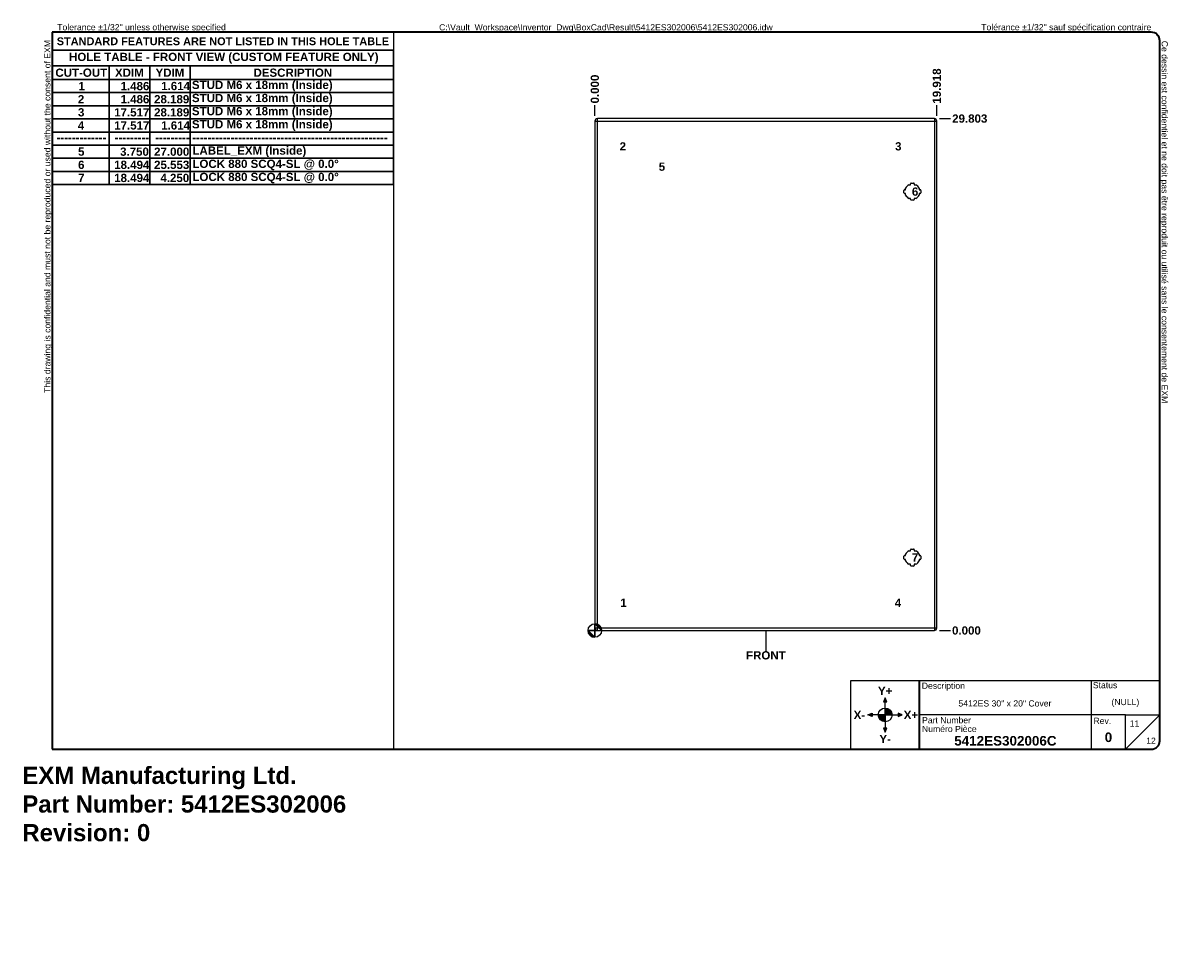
# Model space of a CAD drawing. Header units: inches. Extents: x 0 to 66.8, y -11 to 43.3.
import ezdxf

# ---------------------------------------------------------------- set-up
doc = ezdxf.new("R2010")
doc.units = ezdxf.units.IN
doc.header["$LTSCALE"] = 4
doc.header["$MEASUREMENT"] = 0
doc.layers.get('0').update_dxf_attribs({"lineweight": 25})
for name, color, linetype, lineweight in [('Dimensions(ANSI)', 7, 'Continuous', 25), ('Sketch Geometry(ANSI)', 7, 'Continuous', 25), ('Symbols(ANSI)', 7, 'Continuous', 25), ('Visible Edges(ANSI)', 7, 'Continuous', 25), ('Visible Tangent Edges(ANSI)', 7, 'Continuous', 25)]:
    doc.layers.add(name, color=color, linetype=linetype, lineweight=lineweight)
doc.layers.add('Hatch', color=179, linetype='Continuous', lineweight=9, true_color=0x1e1e47)
doc.styles.add('Current-ANSI', font='arial.ttf')
doc.styles.add('Dimension-ANSI', font='arialbd.ttf')
doc.styles.get("Standard").update_dxf_attribs({"font": 'arialbd.ttf'})
doc.styles.add('Text Style44', font='arialbd.ttf')
doc.dimstyles.new('INCH-ANSI', dxfattribs={"dimscale": 4, "dimtxt": 0.12, "dimasz": 0.098425, "dimexe": 0.04, "dimexo": 0.04, "dimgap": 0.031496, "dimtad": 0, "dimtih": 1, "dimtoh": 1, "dimdec": 3, "dimzin": 0, "dimdsep": 46, "dimtxsty": 'Dimension-ANSI', "dimcen": 0.09, "dimdle": 0.312, "dimclrd": 179, "dimclre": 179, "dimclrt": 7, "dimadec": 1, "dimazin": 0, "dimtfac": 1, "dimtdec": 3, "dimtofl": 0, "dimtmove": 0, "dimatfit": 3, "dimfxl": 1, "dimtolj": 1, "dimtzin": 4, "dimlwd": 25, "dimlwe": 25, "dimarcsym": 0})
doc.dimstyles.new('INCH-ANSI-VERTICAL', dxfattribs={"dimscale": 4, "dimtxt": 0.12, "dimasz": 0.098425, "dimexe": 0.04, "dimexo": 0.04, "dimgap": 0.031496, "dimtad": 0, "dimtih": 1, "dimtoh": 1, "dimdec": 3, "dimzin": 0, "dimdsep": 46, "dimtxsty": 'Dimension-ANSI', "dimcen": 0.09, "dimdle": 0.312, "dimclrd": 179, "dimclre": 179, "dimclrt": 7, "dimadec": 1, "dimazin": 0, "dimtfac": 1, "dimtdec": 3, "dimtofl": 0, "dimtmove": 0, "dimatfit": 3, "dimfxl": 1, "dimtolj": 1, "dimtzin": 4, "dimlwd": 25, "dimlwe": 25, "dimarcsym": 0})

# ---------------------------------------------------------------- blocks, each defined once
blk = doc.blocks.new('Borders EXM - B (Inch) - B')
at = {"layer": 'Sketch Geometry(ANSI)', "linetype": 'Continuous', "lineweight": 35}
for p, q in [((16.438, 10.692), (0.437, 10.692)), ((0.437, 10.692), (0.437, 0.255)), ((16.562, 0.38), (16.562, 10.567)), ((0.437, 0.255), (16.438, 0.255))]:
    blk.add_line(p, q, dxfattribs=at)
at = {"layer": 'Sketch Geometry(ANSI)'}
for p, q in [((5.406, 10.692), (5.406, 0.255)), ((0.437, 10.428), (5.406, 10.428))]:
    blk.add_line(p, q, dxfattribs=at)
at = {"layer": 'Sketch Geometry(ANSI)', "linetype": 'Continuous', "lineweight": 35}
for centre, start, end in [((16.438, 10.567), 0, 90), ((16.438, 0.38), 270, 0)]:
    blk.add_arc(centre, 0.125, start, end, dxfattribs=at)
at = {"layer": 'Symbols(ANSI)', "color": 7, "char_height": 0.09, "attachment_point": 7, "style": 'Current-ANSI'}
for s, insert, rotation in [('This drawing is confidential and must not be reproduced or used without the consent of EXM', (0.437, 5.442), 90), ('Ce dessin est confidentiel et ne doit pas être reproduit ou utilisé sans le consentement de EXM', (16.562, 10.567), 270)]:
    blk.add_mtext(s, dxfattribs=dict(at, insert=insert, rotation=rotation))
for s, insert in [('Tolerance ±1/32" unless otherwise specified', (0.509, 10.692)), ('Tolérance ±1/32" sauf spécification contraire', (13.963, 10.692))]:
    blk.add_mtext(s, dxfattribs=dict(at, insert=insert))
at = {"layer": 'Symbols(ANSI)', "color": 7, "insert": (2.921, 10.559), "char_height": 0.114, "width": 4.96908, "attachment_point": 5, "style": 'Dimension-ANSI'}
blk.add_mtext('\\fArial|b1|i0;{\\H0.1140;STANDARD FEATURES ARE NOT LISTED IN THIS HOLE TABLE}', dxfattribs=at)
at = {"layer": 'Symbols(ANSI)', "color": 7, "style": 'Current-ANSI'}
blk.add_attdef('FILENAME_AND_PATH_001', (6.069, 10.718), '', height=0.09, dxfattribs=at)
blk = doc.blocks.new('Title Blocks EXM-2 - ANSI B')
at = {"layer": 'Hatch'}
for points in [[(12.725, 0.94), (12.75, 0.94), (12.75, 1)], [(12.775, 0.94), (12.75, 1), (12.75, 0.94)], [(12.56, 0.75), (12.56, 0.775), (12.5, 0.75)], [(12.56, 0.75), (12.5, 0.75), (12.56, 0.725)], [(12.94, 0.75), (13, 0.75), (12.94, 0.775)], [(12.94, 0.75), (12.94, 0.725), (13, 0.75)], [(12.75, 0.56), (12.725, 0.56), (12.75, 0.5)], [(12.75, 0.56), (12.75, 0.5), (12.775, 0.56)]]:
    blk.add_hatch(color=7, dxfattribs=at).paths.add_polyline_path(points)
h = blk.add_hatch(color=7, dxfattribs=at)
edge = h.paths.add_edge_path()
edge.add_line((12.75, 0.85), (12.75, 0.75))
edge.add_line((12.75, 0.75), (12.85, 0.75))
edge.add_arc((12.75, 0.75), 0.1, 0, 90)
h = blk.add_hatch(color=7, dxfattribs=at)
edge = h.paths.add_edge_path()
edge.add_line((12.75, 0.65), (12.75, 0.75))
edge.add_line((12.75, 0.75), (12.65, 0.75))
edge.add_arc((12.75, 0.75), 0.1, 180, 270)
at = {"layer": 'Sketch Geometry(ANSI)'}
for p, q in [((12.249, 1.25), (16.749, 1.25)), ((12.249, 0.25), (12.249, 1.25)), ((15.749, 1.25), (15.749, 0.75)), ((16.749, 1.25), (16.749, 0.375)), ((12.75, 1), (12.725, 0.94)), ((12.725, 0.94), (12.775, 0.94)), ((12.75, 0.85), (12.75, 1)), ((12.775, 0.94), (12.75, 1)), ((12.75, 0.75), (12.75, 0.85)), ((12.5, 0.75), (12.56, 0.775)), ((12.65, 0.75), (12.5, 0.75)), ((12.56, 0.725), (12.5, 0.75)), ((12.56, 0.775), (12.56, 0.725)), ((12.75, 0.75), (12.65, 0.75)), ((12.75, 0.75), (12.85, 0.75)), ((12.75, 0.75), (12.75, 0.65)), ((12.85, 0.75), (13, 0.75)), ((13, 0.75), (12.94, 0.775)), ((12.94, 0.775), (12.94, 0.725)), ((12.94, 0.725), (13, 0.75)), ((15.749, 0.75), (13.249, 0.75)), ((16.249, 0.75), (15.749, 0.75)), ((15.749, 0.75), (15.749, 0.25)), ((16.249, 0.25), (16.249, 0.75)), ((16.249, 0.75), (16.749, 0.75)), ((16.249, 0.25), (16.749, 0.75)), ((12.775, 0.56), (12.725, 0.56)), ((12.725, 0.56), (12.75, 0.5)), ((12.75, 0.65), (12.75, 0.5)), ((12.75, 0.5), (12.775, 0.56)), ((13.249, 0.25), (12.249, 0.25)), ((16.624, 0.25), (13.249, 0.25))]:
    blk.add_line(p, q, dxfattribs=at)
at = {"layer": 'Sketch Geometry(ANSI)', "linetype": 'Continuous', "lineweight": 35}
blk.add_line((13.249, 0.25), (13.249, 1.25), dxfattribs=at)
at = {"layer": 'Sketch Geometry(ANSI)'}
blk.add_circle((12.75, 0.75), 0.1, dxfattribs=at)
blk.add_arc((16.624, 0.375), 0.125, 270, 0, dxfattribs=at)
at = {"layer": 'Symbols(ANSI)', "color": 7}
for s, insert, char_height, attachment_point, style in [('Description', (13.283, 1.103), 0.09, 7, 'Current-ANSI'), ('Status', (15.774, 1.137), 0.09, 7, 'Current-ANSI'), ('\\fArial|b1|i0;Y+', (12.75, 1.1), 0.12, 5, 'Dimension-ANSI'), ('\\fArial|b1|i0;X-', (12.375, 0.75), 0.12, 5, 'Dimension-ANSI'), ('\\fArial|b1|i0;X+', (13.125, 0.75), 0.12, 5, 'Dimension-ANSI'), ('Part Number', (13.287, 0.627), 0.09, 7, 'Current-ANSI'), ('Numéro Pièce', (13.286, 0.5), 0.09, 7, 'Current-ANSI'), ('\\fArial|b1|i0;Y-', (12.75, 0.4), 0.12, 5, 'Dimension-ANSI')]:
    blk.add_mtext(s, dxfattribs=dict(at, insert=insert, char_height=char_height, attachment_point=attachment_point, style=style))
at = {"layer": 'Symbols(ANSI)', "color": 7, "insert": (15.783, 0.618), "char_height": 0.09, "width": 0.25854, "attachment_point": 7, "style": 'Current-ANSI'}
blk.add_mtext('Rev.', dxfattribs=at)
at = {"layer": 'Symbols(ANSI)', "color": 7}
for tag, p, height, style in [('IDW_DESC_IAM_001', (13.817, 0.873), 0.09, 'Current-ANSI'), ('DESIGN_STATE_001', (16.045, 0.893), 0.09, 'Current-ANSI'), ('Sheet_Number_001', (16.311, 0.58), 0.09, 'Current-ANSI'), ('IDW_NAME_IAM_001', (13.756, 0.304), 0.14, 'Text Style44'), ('IDW_REV_001', (15.947, 0.355), 0.14, 'Text Style44'), ('Number_of_sheets_001', (16.551, 0.33), 0.09, 'Current-ANSI')]:
    blk.add_attdef(tag, p, '', height=height, dxfattribs=dict(at, style=style))
blk = doc.blocks.new('Origin Indicator Symbol6')
at = {"layer": 'Dimensions(ANSI)'}
h = blk.add_hatch(color=7, dxfattribs=at)
edge = h.paths.add_edge_path(flags=0)
edge.add_line((8.337, 2.082), (8.435, 1.983))
edge.add_arc((8.337, 1.983), 0.0984, 0, 90)
h = blk.add_hatch(color=7, dxfattribs=at)
edge = h.paths.add_edge_path(flags=0)
edge.add_line((8.337, 1.885), (8.239, 1.983))
edge.add_arc((8.337, 1.983), 0.0984, 180, 270)
at = {"layer": 'Dimensions(ANSI)', "color": 7, "linetype": 'Continuous'}
for p, q in [((8.337, 2.082), (8.435, 1.983)), ((8.337, 1.885), (8.239, 1.983))]:
    blk.add_line(p, q, dxfattribs=at)
at = {"layer": 'Dimensions(ANSI)', "color": 7, "linetype": 'Continuous', "flags": 128}
for points in [[(8.337, 1.983), (8.435, 1.983), (8.337, 2.082), (8.337, 1.983)], [(8.337, 1.983), (8.337, 2.082), (8.337, 1.885), (8.337, 1.983)], [(8.337, 1.983), (8.337, 1.885), (8.239, 1.983), (8.337, 1.983)], [(8.337, 1.983), (8.239, 1.983), (8.337, 1.983), (8.337, 1.983)]]:
    blk.add_lwpolyline(points, dxfattribs=at)
at = {"layer": 'Dimensions(ANSI)', "color": 7, "linetype": 'Continuous'}
blk.add_circle((8.337, 1.983), 0.0984, dxfattribs=at)
for start, end in [(0, 90), (180, 270)]:
    blk.add_arc((8.337, 1.983), 0.0984, start, end, dxfattribs=at)
at = {"layer": 'Dimensions(ANSI)', "color": 7}
for points in [[(8.337, 1.983), (8.435, 1.983), (8.337, 2.082), (8.337, 1.983)], [(8.337, 1.983), (8.337, 2.082), (8.337, 1.885), (8.337, 1.983)], [(8.337, 1.983), (8.337, 1.885), (8.239, 1.983), (8.337, 1.983)], [(8.337, 1.983), (8.239, 1.983), (8.337, 1.983)]]:
    blk.add_solid(points, dxfattribs=at)
blk = doc.blocks.new('Leader Text10')
at = {"layer": 'Symbols(ANSI)', "color": 7, "insert": (8.707, 2.327), "char_height": 0.12, "attachment_point": 7, "style": 'Dimension-ANSI'}
blk.add_mtext('1', dxfattribs=at)
blk = doc.blocks.new('Leader Text11')
at = {"layer": 'Symbols(ANSI)', "color": 7, "insert": (8.698, 8.97), "char_height": 0.12, "attachment_point": 7, "style": 'Dimension-ANSI'}
blk.add_mtext('2', dxfattribs=at)
blk = doc.blocks.new('Leader Text12')
at = {"layer": 'Symbols(ANSI)', "color": 7, "insert": (12.708, 8.969), "char_height": 0.12, "attachment_point": 7, "style": 'Dimension-ANSI'}
blk.add_mtext('3', dxfattribs=at)
blk = doc.blocks.new('Leader Text13')
at = {"layer": 'Symbols(ANSI)', "color": 7, "insert": (12.704, 2.327), "char_height": 0.12, "attachment_point": 7, "style": 'Dimension-ANSI'}
blk.add_mtext('4', dxfattribs=at)
blk = doc.blocks.new('Leader Text14')
at = {"layer": 'Symbols(ANSI)', "color": 7, "insert": (9.267, 8.673), "char_height": 0.12, "attachment_point": 7, "style": 'Dimension-ANSI'}
blk.add_mtext('5', dxfattribs=at)
blk = doc.blocks.new('Leader Text15')
at = {"layer": 'Symbols(ANSI)', "color": 7, "insert": (12.953, 8.31), "char_height": 0.12, "attachment_point": 7, "style": 'Dimension-ANSI'}
blk.add_mtext('6', dxfattribs=at)
blk = doc.blocks.new('Leader Text16')
at = {"layer": 'Symbols(ANSI)', "color": 7, "insert": (12.953, 2.987), "char_height": 0.12, "attachment_point": 7, "style": 'Dimension-ANSI'}
blk.add_mtext('7', dxfattribs=at)
blk = doc.blocks.new('Table5')
at = {"layer": 'Symbols(ANSI)', "color": 7, "lineweight": 30}
for p, q in [((0.438, 10.428), (5.406, 10.428)), ((0.438, 10.428), (0.438, 10.202)), ((5.406, 10.428), (5.406, 10.202)), ((0.438, 10.202), (5.406, 10.202)), ((0.438, 10.202), (0.438, 10.003)), ((1.264, 10.202), (1.264, 10.003)), ((1.855, 10.202), (1.855, 10.003)), ((2.445, 10.202), (2.445, 10.003)), ((5.406, 10.202), (5.406, 10.003)), ((0.438, 10.003), (5.406, 10.003)), ((0.438, 10.003), (0.438, 8.474)), ((1.264, 10.003), (1.264, 8.474)), ((1.855, 10.003), (1.855, 8.474)), ((2.445, 10.003), (2.445, 8.474)), ((5.406, 10.003), (5.406, 8.474)), ((0.438, 9.812), (5.406, 9.812)), ((0.438, 9.621), (5.406, 9.621)), ((0.438, 9.43), (5.406, 9.43)), ((0.438, 9.239), (5.406, 9.239)), ((0.438, 9.048), (5.406, 9.048)), ((0.438, 8.857), (5.406, 8.857)), ((0.438, 8.665), (5.406, 8.665)), ((0.438, 8.474), (5.406, 8.474))]:
    blk.add_line(p, q, dxfattribs=at)
at = {"layer": 'Symbols(ANSI)', "color": 7, "char_height": 0.12, "attachment_point": 7, "style": 'Dimension-ANSI'}
for s, insert in [('HOLE TABLE - FRONT VIEW (CUSTOM FEATURE ONLY)', (0.681, 10.236)), ('CUT-OUT', (0.482, 10.041)), ('XDIM', (1.35, 10.043)), ('YDIM', (1.94, 10.043)), ('DESCRIPTION', (3.366, 10.041)), ('1', (0.818, 9.848)), ('1.486', (1.431, 9.846)), ('1.614', (2.022, 9.847)), ('STUD M6 x 18mm (Inside)', (2.47, 9.829)), ('2', (0.809, 9.656)), ('1.486', (1.431, 9.655)), ('28.189', (1.919, 9.655)), ('STUD M6 x 18mm (Inside)', (2.47, 9.638)), ('3', (0.811, 9.464)), ('17.517', (1.338, 9.464)), ('28.189', (1.919, 9.464)), ('STUD M6 x 18mm (Inside)', (2.47, 9.447)), ('4', (0.808, 9.274)), ('17.517', (1.338, 9.273)), ('1.614', (2.022, 9.273)), ('STUD M6 x 18mm (Inside)', (2.47, 9.256)), ('-------------', (0.498, 9.1)), ('---------', (1.345, 9.1)), ('---------', (1.935, 9.1)), ('---------------------------------------------------', (2.473, 9.1)), ('5', (0.812, 8.892)), ('3.750', (1.424, 8.891)), ('27.000', (1.919, 8.891)), ('LABEL_EXM (Inside)', (2.477, 8.873)), ('6', (0.812, 8.7)), ('18.494', (1.338, 8.7)), ('25.553', (1.919, 8.7)), ('LOCK 880 SCQ4-SL @ 0.0°', (2.477, 8.682)), ('7', (0.812, 8.511)), ('18.494', (1.338, 8.509)), ('4.250', (2.011, 8.509)), ('LOCK 880 SCQ4-SL @ 0.0°', (2.477, 8.491))]:
    blk.add_mtext(s, dxfattribs=dict(at, insert=insert))
blk = doc.blocks.new('*D26')
at = {"layer": 'Defpoints', "color": 0, "linetype": 'Continuous', "transparency": 16777216}
for p in [(33.348, 38.524), (33.348, 37.736), (33.348, 37.736)]:
    blk.add_point(p, dxfattribs=at)
at = {"layer": 'Dimensions(ANSI)', "color": 179, "linetype": 'Continuous', "lineweight": 25, "true_color": 0x262658, "transparency": 16777216}
blk.add_line((33.348, 37.896), (33.348, 38.524), dxfattribs=at)
at = {"layer": 'Dimensions(ANSI)', "color": 7, "linetype": 'Continuous', "lineweight": 25, "transparency": 16777216, "insert": (33.348, 39.458), "char_height": 0.48, "attachment_point": 5, "rotation": 90, "style": 'Dimension-ANSI'}
blk.add_mtext('\\A1;0.000', dxfattribs=at)
blk = doc.blocks.new('*D27')
at = {"layer": 'Defpoints', "color": 0, "linetype": 'Continuous', "transparency": 16777216}
for p in [(53.266, 38.524), (33.348, 37.736), (53.266, 37.736)]:
    blk.add_point(p, dxfattribs=at)
at = {"layer": 'Dimensions(ANSI)', "color": 179, "linetype": 'Continuous', "lineweight": 25, "true_color": 0x262658, "transparency": 16777216}
blk.add_line((53.266, 37.896), (53.266, 38.524), dxfattribs=at)
at = {"layer": 'Dimensions(ANSI)', "color": 7, "linetype": 'Continuous', "lineweight": 25, "transparency": 16777216, "insert": (53.266, 39.633), "char_height": 0.48, "attachment_point": 5, "rotation": 90, "style": 'Dimension-ANSI'}
blk.add_mtext('\\A1;19.918', dxfattribs=at)
blk = doc.blocks.new('*D28')
at = {"layer": 'Defpoints', "color": 0, "linetype": 'Continuous', "transparency": 16777216}
for p in [(53.266, 7.933), (53.266, 7.933), (54.053, 7.933)]:
    blk.add_point(p, dxfattribs=at)
at = {"layer": 'Dimensions(ANSI)', "color": 179, "linetype": 'Continuous', "lineweight": 25, "true_color": 0x262658, "transparency": 16777216}
blk.add_line((53.426, 7.933), (54.053, 7.933), dxfattribs=at)
at = {"layer": 'Dimensions(ANSI)', "color": 7, "linetype": 'Continuous', "lineweight": 25, "transparency": 16777216, "insert": (54.988, 7.933), "char_height": 0.48, "attachment_point": 5, "style": 'Dimension-ANSI'}
blk.add_mtext('\\A1;0.000', dxfattribs=at)
blk = doc.blocks.new('*D29')
at = {"layer": 'Defpoints', "color": 0, "linetype": 'Continuous', "transparency": 16777216}
for p in [(53.266, 37.736), (54.053, 37.736), (53.266, 7.933)]:
    blk.add_point(p, dxfattribs=at)
at = {"layer": 'Dimensions(ANSI)', "color": 179, "linetype": 'Continuous', "lineweight": 25, "true_color": 0x262658, "transparency": 16777216}
blk.add_line((53.426, 37.736), (54.053, 37.736), dxfattribs=at)
at = {"layer": 'Dimensions(ANSI)', "color": 7, "linetype": 'Continuous', "lineweight": 25, "transparency": 16777216, "insert": (55.182, 37.736), "char_height": 0.48, "attachment_point": 5, "style": 'Dimension-ANSI'}
blk.add_mtext('\\A1;29.803', dxfattribs=at)
blk = doc.blocks.new('FRONT-5412ES302006B_merged.idw')
at = {"layer": 'Sketch Geometry(ANSI)'}
blk.add_line((0, 0.15), (0, -0.15), dxfattribs=at)
at = {"layer": 'Symbols(ANSI)', "color": 7, "insert": (0, -0.212), "char_height": 0.12, "attachment_point": 5, "style": 'Dimension-ANSI'}
blk.add_mtext('\\fArial|b1|i0;FRONT', dxfattribs=at)

msp = doc.modelspace()

# ---------------------------------------------------------------- linework, layer by layer
at = {"layer": 'Visible Edges(ANSI)'}
for p, q in [((33.3481, 37.5901), (33.3481, 8.0791)), ((53.1201, 37.7361), (33.4941, 37.7361)), ((53.2661, 8.0791), (53.2661, 37.5901)), ((51.3471, 33.4155), (51.3471, 33.5568)), ((51.3865, 33.5961), (51.4464, 33.5961)), ((51.4464, 33.5961), (51.4464, 33.6852)), ((51.643, 33.8818), (51.7321, 33.8818)), ((51.7321, 33.8818), (51.7321, 33.9418)), ((51.7715, 33.9811), (51.9127, 33.9811)), ((51.9521, 33.9418), (51.9521, 33.8818)), ((51.9521, 33.8818), (52.0411, 33.8818)), ((52.2378, 33.6852), (52.2378, 33.5961)), ((52.2378, 33.5961), (52.2977, 33.5961)), ((52.3371, 33.5568), (52.3371, 33.4155)), ((51.4464, 33.3761), (51.3865, 33.3761)), ((51.4464, 33.2871), (51.4464, 33.3761)), ((51.7321, 33.0905), (51.643, 33.0905)), ((51.7321, 33.0305), (51.7321, 33.0905)), ((51.9127, 32.9911), (51.7715, 32.9911)), ((52.0411, 33.0905), (51.9521, 33.0905)), ((51.9521, 33.0905), (51.9521, 33.0305)), ((52.2977, 33.3761), (52.2378, 33.3761)), ((52.2378, 33.3761), (52.2378, 33.2871)), ((51.3471, 12.1125), (51.3471, 12.2538)), ((51.3865, 12.2931), (51.4464, 12.2931)), ((51.4464, 12.0731), (51.3865, 12.0731)), ((51.4464, 12.2931), (51.4464, 12.3822)), ((51.4464, 11.9841), (51.4464, 12.0731)), ((51.643, 12.5788), (51.7321, 12.5788)), ((51.7321, 12.5788), (51.7321, 12.6388)), ((51.7715, 12.6781), (51.9127, 12.6781)), ((51.9521, 12.6388), (51.9521, 12.5788)), ((51.9521, 12.5788), (52.0411, 12.5788)), ((52.2378, 12.3822), (52.2378, 12.2931)), ((52.2378, 12.2931), (52.2977, 12.2931)), ((52.2977, 12.0731), (52.2378, 12.0731)), ((52.2378, 12.0731), (52.2378, 11.9841)), ((52.3371, 12.2538), (52.3371, 12.1125)), ((51.7321, 11.7875), (51.643, 11.7875)), ((51.7321, 11.7275), (51.7321, 11.7875)), ((51.9127, 11.6881), (51.7715, 11.6881)), ((52.0411, 11.7875), (51.9521, 11.7875)), ((51.9521, 11.7875), (51.9521, 11.7275)), ((33.4941, 7.9331), (53.1201, 7.9331))]:
    msp.add_line(p, q, dxfattribs=at)
for centre, radius, start, end in [((33.4941, 37.5901), 0.146, 90, 180), ((53.1201, 37.5901), 0.146, 0, 90), ((51.3865, 33.5568), 0.0394, 90, 180), ((51.3865, 33.4155), 0.0394, 180, 270), ((51.8421, 33.4861), 0.4429, 116.704852, 153.295148), ((51.7715, 33.9418), 0.0394, 90, 180), ((51.9127, 33.9418), 0.0394, 0, 90), ((51.8421, 33.4861), 0.4429, 26.704852, 63.295148), ((52.2977, 33.5568), 0.0394, 0, 90), ((52.2977, 33.4155), 0.0394, 270, 0), ((51.8421, 33.4861), 0.4429, 206.704852, 243.295148), ((51.7715, 33.0305), 0.0394, 180, 270), ((51.9127, 33.0305), 0.0394, 270, 0), ((51.8421, 33.4861), 0.4429, 296.704852, 333.295148), ((51.3865, 12.2538), 0.0394, 90, 180), ((51.3865, 12.1125), 0.0394, 180, 270), ((51.8421, 12.1831), 0.4429, 116.704852, 153.295148), ((51.7715, 12.6388), 0.0394, 90, 180), ((51.9127, 12.6388), 0.0394, 0, 90), ((51.8421, 12.1831), 0.4429, 26.704852, 63.295148), ((52.2977, 12.2538), 0.0394, 0, 90), ((52.2977, 12.1125), 0.0394, 270, 0), ((51.8421, 12.1831), 0.4429, 206.704852, 243.295148), ((51.7715, 11.7275), 0.0394, 180, 270), ((51.9127, 11.7275), 0.0394, 270, 0), ((51.8421, 12.1831), 0.4429, 296.704852, 333.295148), ((33.4941, 8.0791), 0.146, 180, 270), ((53.1201, 8.0791), 0.146, 270, 0)]:
    msp.add_arc(centre, radius, start, end, dxfattribs=at)
at = {"layer": 'Visible Tangent Edges(ANSI)'}
for p, q in [((33.3481, 37.5901), (33.4941, 37.5901)), ((33.4941, 37.5901), (33.4941, 37.7361)), ((33.4941, 37.5901), (53.1201, 37.5901)), ((33.4941, 8.0791), (33.4941, 37.5901)), ((53.1201, 37.7361), (53.1201, 37.5901)), ((53.1201, 37.5901), (53.2661, 37.5901)), ((53.1201, 37.5901), (53.1201, 8.0791)), ((33.4941, 8.0791), (33.3481, 8.0791)), ((33.4941, 7.9331), (33.4941, 8.0791)), ((53.1201, 8.0791), (33.4941, 8.0791)), ((53.1201, 8.0791), (53.1201, 7.9331)), ((53.2661, 8.0791), (53.1201, 8.0791))]:
    msp.add_line(p, q, dxfattribs=at)

# ---------------------------------------------------------------- block references
at = {"xscale": 4, "yscale": 4, "zscale": 4}
for name, p, values in [('Borders EXM - B (Inch) - B', (0, 0), {'FILENAME_AND_PATH_001': 'C:\\Vault_Workspace\\Inventor_Dwg\\BoxCad\\Result\\5412ES302006\\5412ES302006.idw'}), ('Title Blocks EXM-2 - ANSI B', (-0.7453, 0.0182), {'IDW_REV_001': '0', 'Sheet_Number_001': '11', 'Number_of_sheets_001': '12', 'IDW_DESC_IAM_001': '5412ES 30" x 20" Cover', 'DESIGN_STATE_001': '(NULL)', 'IDW_NAME_IAM_001': '5412ES302006C'})]:
    msp.add_blockref(name, p, dxfattribs=at).add_auto_attribs(values)
for name, p in [('Table5', (0, 0)), ('FRONT-5412ES302006B_merged.idw', (43.3071, 7.3347))]:
    msp.add_blockref(name, p, dxfattribs=at)
at = {"layer": 'Dimensions(ANSI)', "xscale": 4, "yscale": 4, "zscale": 4}
msp.add_blockref('Origin Indicator Symbol6', (0, 0), dxfattribs=at)
at = {"layer": 'Symbols(ANSI)', "xscale": 4, "yscale": 4, "zscale": 4}
for name in ['Leader Text11', 'Leader Text12', 'Leader Text14', 'Leader Text15', 'Leader Text16', 'Leader Text10', 'Leader Text13']:
    msp.add_blockref(name, (0, 0), dxfattribs=at)

# ---------------------------------------------------------------- texts
at = {"insert": (0, 0), "char_height": 1, "attachment_point": 1}
msp.add_mtext_dynamic_manual_height_columns('EXM Manufacturing Ltd.\\PPart Number: 5412ES302006\\PRevision: 0', width=6.990976, gutter_width=1, heights=[0], dxfattribs=at).dxf.set("width", 100)
at = {"layer": 'Symbols(ANSI)', "color": 7, "insert": (29.8282, 1.5748), "char_height": 0.48, "attachment_point": 4, "style": 'Dimension-ANSI'}
msp.add_mtext('\\A1; ', dxfattribs=at)

# ---------------------------------------------------------------- dimensions: what is measured, and where the dimension line sits
at = {"layer": 'Dimensions(ANSI)', "color": 179, "linetype": 'Continuous', "lineweight": 25, "true_color": 0x262658}
for feature_location, offset, dtype, origin, dimstyle, picture, middle in [((33.3480866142, 37.7361456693), (0, 0.7874015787), 1, (33.3480866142, 37.7361456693), 'INCH-ANSI-VERTICAL', '*D26', (33.3480866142, 39.4579353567)), ((53.2661, 37.7361), (0, 0.7874), 1, (33.3481, 37.7361), 'INCH-ANSI-VERTICAL', '*D27', (53.2661, 39.6334)), ((53.2661, 37.7361), (0.7874, 0), 0, (53.2661, 7.9331), 'INCH-ANSI', '*D29', (55.1822, 37.7361)), ((53.2660866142, 7.9331456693), (0.7874015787, 0), 0, (53.2660866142, 7.9331456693), 'INCH-ANSI', '*D28', (54.9878763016, 7.9331456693))]:
    dim = msp.add_ordinate_dim(feature_location=feature_location, offset=offset, dtype=dtype, origin=origin, dimstyle=dimstyle, override={"dimgap": 0.031496, "dimtad": 0, "dimdec": 3, "dimtol": 0, "dimlim": 0, "dimtp": 0, "dimtm": 0, "dimtdec": 3}, dxfattribs=at)
    dim.commit()
    dim.dimension.update_dxf_attribs({"geometry": picture, "text_midpoint": middle})

doc.saveas('drawing.dxf')
